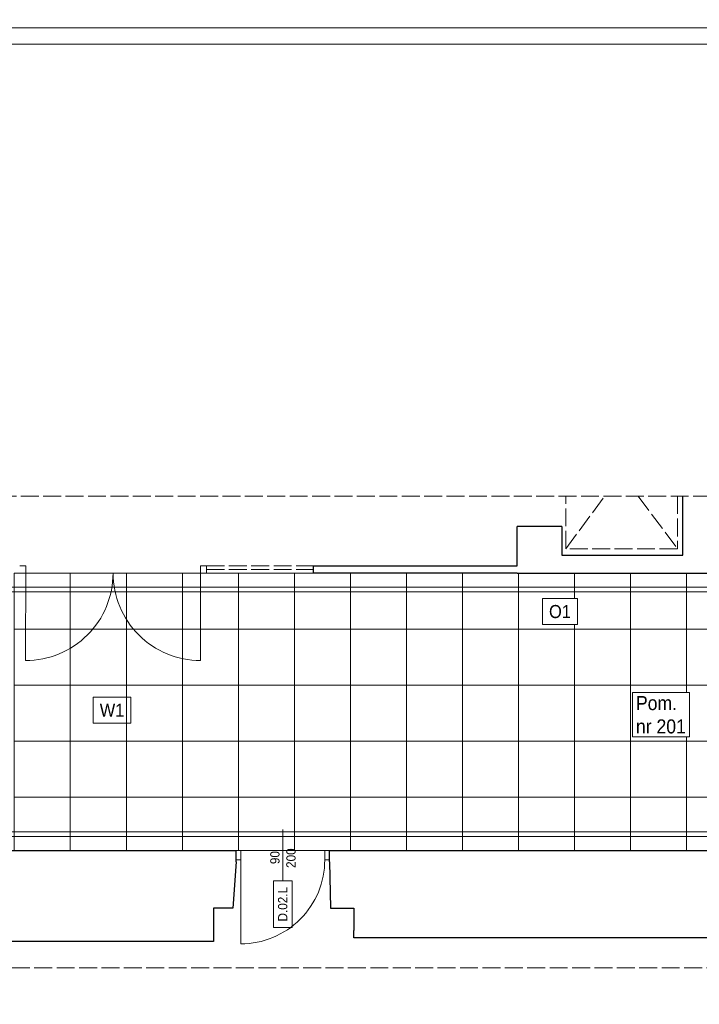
# Model space of a CAD drawing. Header units: centimetres. Extents: x 695802 to 711011, y 25963 to 44188.
# Tile 3 of 157: x 700076 to 700804, y 29262 to 30316. Entities that reach past the tile are written whole.
import ezdxf

# ---------------------------------------------------------------- set-up
doc = ezdxf.new("R2010")
doc.units = ezdxf.units.CM
doc.linetypes.add('ACAD_ISO02W100', pattern=[15, 12, -3])
doc.layers.add('Obrys powierzchni', color=50, linetype='Continuous', lineweight=9, plot=False)
doc.layers.add('Przekrojowa', color=253, linetype='Continuous', lineweight=25)
doc.layers.add('Widokowa', color=140, linetype='Continuous', lineweight=9)
for name, color, linetype, lineweight, true_color in [('S3_drzwi_nowe', 7, 'Continuous', 9, 0x00f900), ('S3_okładzina O1', 7, 'Continuous', 5, 0xe98615), ('S3_opis pomieszczeń', 7, 'Continuous', 0, 0xb5b5b5), ('S3_wykładzian W1', 7, 'Continuous', 5, 0x7f7f7f)]:
    doc.layers.add(name, color=color, linetype=linetype, lineweight=lineweight, true_color=true_color)
doc.styles.add('ARIELCE', font='arial.ttf', dxfattribs={"width": 0.9})
doc.linetypes.add('FENCELINE2', pattern='A,6.35,-2.54,[132,ltypeshp.shx,S=2.54,R=0,X=-2.54,Y=0],-2.54,25.4', length=36.83)

# ---------------------------------------------------------------- blocks, each defined once
blk = doc.blocks.new('zw$C566')
at = {"layer": 'S3_drzwi_nowe'}
blk.add_line((0, 27.5), (0, -27.5), dxfattribs=at)
at = {"layer": 'S3_drzwi_nowe', "ltscale": 1.6}
for points in [[(-50, 5), (-45, 5), (-45, -5), (-50, -5)], [(45, 5), (50, 5), (50, -5), (45, -5)]]:
    blk.add_lwpolyline(points, close=True, dxfattribs=at)
blk.add_lwpolyline([(-45, -5), (-45, -95, 0.414214), (45, -5)], format="xyb", dxfattribs=at)
at = {"layer": 'S3_drzwi_nowe'}
blk.add_lwpolyline([(10, -77.5), (10, -27.5), (-10, -27.5), (-10, -77.5)], close=True, dxfattribs=at)

msp = doc.modelspace()

# ---------------------------------------------------------------- linework, layer by layer
at = {"layer": 'Obrys powierzchni', "ltscale": 1.6}
for points in [[(699552.6, 33277.3), (701652.6, 33277.3), (701652.6, 30307.3), (699552.6, 30307.3)], [(698682.6, 28207.3), (698682.6, 30307.3), (701652.6, 30307.3), (701652.6, 28207.3)], [(698700.1, 28224.8), (698700.1, 30289.8), (701635.1, 30289.8), (701635.1, 28224.8)]]:
    msp.add_lwpolyline(points, close=True, dxfattribs=at)
at = {"layer": 'Przekrojowa', "ltscale": 1.6}
for p, q in [((700786.6, 29742.7), (700786.6, 29806)), ((700609, 29731.4), (700609, 29773.4)), ((700657, 29773.4), (700609, 29773.4)), ((700657, 29773.4), (700657, 29742.7)), ((700657, 29742.7), (700786.6, 29742.7)), ((700390.9, 29723.4), (700390.9, 29731.4)), ((700390.9, 29731.4), (700609, 29731.4)), ((700609, 29723.4), (700390.9, 29723.4)), ((700609, 29723.4), (700857.1, 29723.4)), ((699912, 29426.4), (700308, 29426.4)), ((700308, 29414.4), (700308, 29426.4)), ((700408, 29426.4), (701102.6, 29426.4)), ((700408, 29414.4), (700408, 29426.4)), ((700308, 29414.4), (700304.6, 29364.8)), ((700408, 29414.4), (700409.3, 29364.8)), ((700304.6, 29364.8), (700284, 29364.8)), ((700284, 29364.8), (700284, 29328.8)), ((700409.3, 29364.8), (700434, 29364.8)), ((700434, 29364.8), (700434, 29340.8)), ((700434, 29332.8), (700434, 29340.8)), ((700593.7, 29332.8), (700434, 29332.8)), ((701057.7, 29332.8), (700593.7, 29332.8)), ((700284, 29328.8), (699935, 29328.8))]:
    msp.add_line(p, q, dxfattribs=at)
at = {"layer": 'S3_drzwi_nowe', "color": 0}
for p, q in [((700082.8, 29731.4), (700076.3, 29731.4)), ((700076.3, 29723.4), (700082.8, 29723.4)), ((700082.8, 29731.4), (700082.6, 29629.9)), ((700269.8, 29731.4), (700276.3, 29731.4)), ((700269.8, 29731.4), (700269.9, 29629.9)), ((700276.3, 29723.4), (700269.8, 29723.4))]:
    msp.add_line(p, q, dxfattribs=at)
for centre, start, end in [((700082.8, 29723.4), 269.9148, 0), ((700269.8, 29723.4), 179.9715, 270.0852)]:
    msp.add_arc(centre, 93.5, start, end, dxfattribs=at)
at = {"layer": 'S3_okładzina O1', "linetype": 'FENCELINE2', "ltscale": 0.7, "const_width": 1}
for points in [[(699100.3, 29708.4), (701115.7, 29708.4), (701118.8, 29755.5), (701291.5, 29744.4)], [(701273.3, 29462.4), (701231.9, 29462.4), (701231.9, 29441.4), (699927, 29441.4), (699927, 29472.7), (699734, 29472.7), (699734, 29441.4), (699146, 29441.4)]]:
    msp.add_lwpolyline(points, dxfattribs=at)
at = {"layer": 'S3_okładzina O1', "ltscale": 0.7, "const_width": 1}
for points in [[(699100.3, 29703.4), (701120.4, 29703.4), (701123.4, 29750.2), (701291.2, 29739.4)], [(701273.3, 29467.4), (701226.9, 29467.4), (701226.9, 29446.4), (699932, 29446.4), (699932, 29477.7), (699729, 29477.7), (699729, 29446.4), (699146, 29446.4)]]:
    msp.add_lwpolyline(points, dxfattribs=at)
at = {"layer": 'S3_wykładzian W1', "ltscale": 1.6}
for p, q in [((700370.5, 29603.4), (700310.5, 29603.4)), ((700310.5, 29603.4), (700310.5, 29543.4)), ((700370.5, 29543.4), (700370.5, 29603.4)), ((700310.5, 29543.4), (700370.5, 29543.4)), ((700308, 29426.4), (700408, 29426.4))]:
    msp.add_line(p, q, dxfattribs=at)
for points in [[(700130.5, 29663.4), (700130.5, 29723.4), (700070.5, 29723.4), (700070.5, 29663.4)], [(700190.5, 29663.4), (700190.5, 29723.4), (700130.5, 29723.4), (700130.5, 29663.4)], [(700250.5, 29663.4), (700250.5, 29723.4), (700190.5, 29723.4), (700190.5, 29663.4)], [(700310.5, 29663.4), (700310.5, 29723.4), (700250.5, 29723.4), (700250.5, 29663.4)], [(700370.5, 29663.4), (700370.5, 29723.4), (700310.5, 29723.4), (700310.5, 29663.4)], [(700430.5, 29663.4), (700430.5, 29723.4), (700370.5, 29723.4), (700370.5, 29663.4)], [(700490.5, 29663.4), (700490.5, 29723.4), (700430.5, 29723.4), (700430.5, 29663.4)], [(700550.5, 29663.4), (700550.5, 29723.4), (700490.5, 29723.4), (700490.5, 29663.4)], [(700610.5, 29663.4), (700610.5, 29723.4), (700550.5, 29723.4), (700550.5, 29663.4)], [(700670.5, 29663.4), (700670.5, 29723.4), (700610.5, 29723.4), (700610.5, 29663.4)], [(700730.5, 29663.4), (700730.5, 29723.4), (700670.5, 29723.4), (700670.5, 29663.4)], [(700790.5, 29663.4), (700790.5, 29723.4), (700730.5, 29723.4), (700730.5, 29663.4)], [(700850.5, 29663.4), (700850.5, 29723.4), (700790.5, 29723.4), (700790.5, 29663.4)], [(700130.5, 29603.4), (700130.5, 29663.4), (700070.5, 29663.4), (700070.5, 29603.4)], [(700190.5, 29603.4), (700190.5, 29663.4), (700130.5, 29663.4), (700130.5, 29603.4)], [(700250.5, 29603.4), (700250.5, 29663.4), (700190.5, 29663.4), (700190.5, 29603.4)], [(700310.5, 29603.4), (700310.5, 29663.4), (700250.5, 29663.4), (700250.5, 29603.4)], [(700370.5, 29603.4), (700370.5, 29663.4), (700310.5, 29663.4), (700310.5, 29603.4)], [(700430.5, 29603.4), (700430.5, 29663.4), (700370.5, 29663.4), (700370.5, 29603.4)], [(700490.5, 29603.4), (700490.5, 29663.4), (700430.5, 29663.4), (700430.5, 29603.4)], [(700550.5, 29603.4), (700550.5, 29663.4), (700490.5, 29663.4), (700490.5, 29603.4)], [(700610.5, 29603.4), (700610.5, 29663.4), (700550.5, 29663.4), (700550.5, 29603.4)], [(700670.5, 29603.4), (700670.5, 29663.4), (700610.5, 29663.4), (700610.5, 29603.4)], [(700730.5, 29603.4), (700730.5, 29663.4), (700670.5, 29663.4), (700670.5, 29603.4)], [(700790.5, 29603.4), (700790.5, 29663.4), (700730.5, 29663.4), (700730.5, 29603.4)], [(700850.5, 29603.4), (700850.5, 29663.4), (700790.5, 29663.4), (700790.5, 29603.4)], [(700130.5, 29543.4), (700130.5, 29603.4), (700070.5, 29603.4), (700070.5, 29543.4)], [(700190.5, 29543.4), (700190.5, 29603.4), (700130.5, 29603.4), (700130.5, 29543.4)], [(700250.5, 29543.4), (700250.5, 29603.4), (700190.5, 29603.4), (700190.5, 29543.4)], [(700310.5, 29543.4), (700310.5, 29603.4), (700250.5, 29603.4), (700250.5, 29543.4)], [(700430.5, 29543.4), (700430.5, 29603.4), (700370.5, 29603.4), (700370.5, 29543.4)], [(700490.5, 29543.4), (700490.5, 29603.4), (700430.5, 29603.4), (700430.5, 29543.4)], [(700550.5, 29543.4), (700550.5, 29603.4), (700490.5, 29603.4), (700490.5, 29543.4)], [(700610.5, 29543.4), (700610.5, 29603.4), (700550.5, 29603.4), (700550.5, 29543.4)], [(700670.5, 29543.4), (700670.5, 29603.4), (700610.5, 29603.4), (700610.5, 29543.4)], [(700730.5, 29543.4), (700730.5, 29603.4), (700670.5, 29603.4), (700670.5, 29543.4)], [(700790.5, 29543.4), (700790.5, 29603.4), (700730.5, 29603.4), (700730.5, 29543.4)], [(700850.5, 29543.4), (700850.5, 29603.4), (700790.5, 29603.4), (700790.5, 29543.4)], [(700130.5, 29483.4), (700130.5, 29543.4), (700070.5, 29543.4), (700070.5, 29483.4)], [(700190.5, 29483.4), (700190.5, 29543.4), (700130.5, 29543.4), (700130.5, 29483.4)], [(700250.5, 29483.4), (700250.5, 29543.4), (700190.5, 29543.4), (700190.5, 29483.4)], [(700310.5, 29483.4), (700310.5, 29543.4), (700250.5, 29543.4), (700250.5, 29483.4)], [(700370.5, 29483.4), (700370.5, 29543.4), (700310.5, 29543.4), (700310.5, 29483.4)], [(700430.5, 29483.4), (700430.5, 29543.4), (700370.5, 29543.4), (700370.5, 29483.4)], [(700490.5, 29483.4), (700490.5, 29543.4), (700430.5, 29543.4), (700430.5, 29483.4)], [(700550.5, 29483.4), (700550.5, 29543.4), (700490.5, 29543.4), (700490.5, 29483.4)], [(700610.5, 29483.4), (700610.5, 29543.4), (700550.5, 29543.4), (700550.5, 29483.4)], [(700670.5, 29483.4), (700670.5, 29543.4), (700610.5, 29543.4), (700610.5, 29483.4)], [(700730.5, 29483.4), (700730.5, 29543.4), (700670.5, 29543.4), (700670.5, 29483.4)], [(700790.5, 29483.4), (700790.5, 29543.4), (700730.5, 29543.4), (700730.5, 29483.4)], [(700850.5, 29483.4), (700850.5, 29543.4), (700790.5, 29543.4), (700790.5, 29483.4)]]:
    msp.add_lwpolyline(points, close=True, dxfattribs=at)
for points in [[(700070.5, 29723.4), (700070.5, 29723.4), (700130.5, 29723.4)], [(700130.5, 29723.4), (700130.5, 29723.4), (700190.5, 29723.4)], [(700190.5, 29723.4), (700190.5, 29723.4), (700250.5, 29723.4)], [(700250.5, 29723.4), (700250.5, 29723.4), (700310.5, 29723.4)], [(700310.5, 29723.4), (700310.5, 29723.4), (700370.5, 29723.4)], [(700370.5, 29723.4), (700370.5, 29723.4), (700430.5, 29723.4)], [(700430.5, 29723.4), (700430.5, 29723.4), (700490.5, 29723.4)], [(700490.5, 29723.4), (700490.5, 29723.4), (700550.5, 29723.4)], [(700550.5, 29723.4), (700550.5, 29723.4), (700610.5, 29723.4)], [(700610.5, 29723.4), (700610.5, 29723.4), (700670.5, 29723.4)], [(700670.5, 29723.4), (700670.5, 29723.4), (700730.5, 29723.4)], [(700730.5, 29723.4), (700730.5, 29723.4), (700790.5, 29723.4)], [(700790.5, 29723.4), (700790.5, 29723.4), (700850.5, 29723.4)], [(700130.5, 29426.4), (700130.5, 29483.4), (700070.5, 29483.4), (700070.5, 29426.4)], [(700190.5, 29426.4), (700190.5, 29483.4), (700130.5, 29483.4), (700130.5, 29426.4)], [(700250.5, 29426.4), (700250.5, 29483.4), (700190.5, 29483.4), (700190.5, 29426.4)], [(700310.5, 29426.4), (700310.5, 29483.4), (700250.5, 29483.4), (700250.5, 29426.4)], [(700370.5, 29426.4), (700370.5, 29483.4), (700310.5, 29483.4), (700310.5, 29426.4)], [(700430.5, 29426.4), (700430.5, 29483.4), (700370.5, 29483.4), (700370.5, 29426.4)], [(700490.5, 29426.4), (700490.5, 29483.4), (700430.5, 29483.4), (700430.5, 29426.4)], [(700550.5, 29426.4), (700550.5, 29483.4), (700490.5, 29483.4), (700490.5, 29426.4)], [(700610.5, 29426.4), (700610.5, 29483.4), (700550.5, 29483.4), (700550.5, 29426.4)], [(700670.5, 29426.4), (700670.5, 29483.4), (700610.5, 29483.4), (700610.5, 29426.4)], [(700730.5, 29426.4), (700730.5, 29483.4), (700670.5, 29483.4), (700670.5, 29426.4)], [(700790.5, 29426.4), (700790.5, 29483.4), (700730.5, 29483.4), (700730.5, 29426.4)], [(700850.5, 29426.4), (700850.5, 29483.4), (700790.5, 29483.4), (700790.5, 29426.4)]]:
    msp.add_lwpolyline(points, dxfattribs=at)
at = {"layer": 'Widokowa', "linetype": 'ACAD_ISO02W100', "ltscale": 1.6}
for p, q in [((698925.5, 29806), (701464.9, 29806)), ((700661.1, 29749.6), (700703, 29806)), ((700661.1, 29749.6), (700661.1, 29806)), ((700738.8, 29806), (700780.7, 29749.6)), ((700780.7, 29806), (700780.7, 29749.6)), ((700780.7, 29749.6), (700661.1, 29749.6)), ((700082.8, 29723.4), (700269.8, 29723.4)), ((700276.3, 29731.4), (700390.9, 29731.4)), ((700276.3, 29731.4), (700276.3, 29723.4)), ((700276.3, 29727.4), (700390.9, 29727.4)), ((700276.3, 29723.4), (700390.9, 29723.4)), ((699011.9, 29300.7), (701432.3, 29300.7))]:
    msp.add_line(p, q, dxfattribs=at)

# ---------------------------------------------------------------- block references
at = {"layer": 'S3_drzwi_nowe'}
msp.add_blockref('zw$C566', (700358, 29421.4), dxfattribs=at)

# ---------------------------------------------------------------- texts
at = {"layer": 'S3_drzwi_nowe', "char_height": 10, "rotation": 89.9762, "style": 'ARIELCE'}
for s, insert, width, attachment_point in [('{\\fArial|b0|i0|c238|p34;200}', (700361.8, 29428.7), 19.356, 3), ('{\\fArial|b0|i0|c238|p34;90}', (700344.6, 29425.8), 18.526, 3), ('{\\fArial|b0|i0|c238|p34;D.02.L}', (700358, 29368.9), 49.992, 5)]:
    msp.add_mtext(s, dxfattribs=dict(at, insert=insert, width=width, attachment_point=attachment_point))
at = {"layer": 'S3_wykładzian W1', "ltscale": 1.6, "insert": (700162, 29583.7), "char_height": 14, "width": 1.231015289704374e-11, "attachment_point": 1, "rotation": 0.019, "style": 'ARIELCE', "bg_fill": 16}
msp.add_mtext('\\pxqc;{\\fArial|b0|i0|c238|p34;W1}', dxfattribs=at)

# ---------------------------------------------------------------- next in the draw order: texts
at = {"layer": 'S3_okładzina O1', "insert": (700643.2, 29689.3), "char_height": 14, "width": 1.231015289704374e-11, "attachment_point": 1, "rotation": 0.019, "style": 'ARIELCE', "bg_fill": 18}
msp.add_mtext('\\pxqc;{\\fArial|b0|i0|c238|p34;O1}', dxfattribs=at)
at = {"layer": 'S3_opis pomieszczeń', "insert": (700736.3, 29591.8), "char_height": 7.5, "attachment_point": 1, "style": 'ARIELCE', "bg_fill": 18}
msp.add_mtext('{\\fArial|b0|i0|c238|p34;\\H2x;Pom.\\Pnr 201}', dxfattribs=at)

doc.saveas('drawing.dxf')
